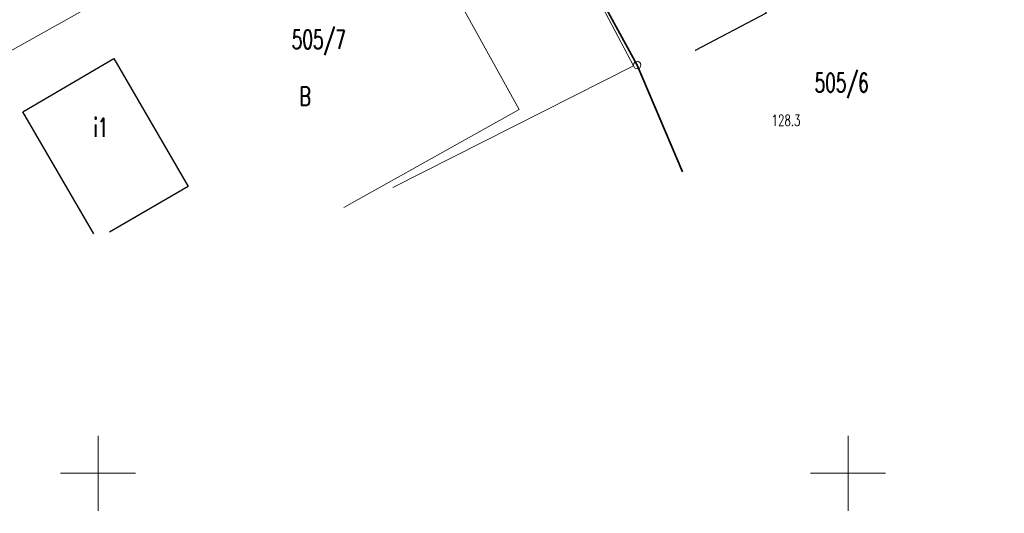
# Model space of a CAD drawing. Header units: metres. Extents: x 0 to 6486189, y 0 to 5958420.
# Tile 18 of 24: x 6485845 to 6485910, y 5958147 to 5958180. Entities that reach past the tile are written whole.
import ezdxf
from ezdxf import colors
from ezdxf.entities.mleader import LeaderData, LeaderLine
from ezdxf.enums import TextEntityAlignment as Align
from ezdxf.math import Vec2, Vec3

# ---------------------------------------------------------------- set-up
doc = ezdxf.new("R2010")
doc.units = ezdxf.units.M
doc.header["$MEASUREMENT"] = 0
doc.set_wipeout_variables(frame=1)
doc.layers.get('0').update_dxf_attribs({"color": 8, "linetype": 'CONTINUOUS', "lineweight": 13})
for name, color, linetype, lineweight in [('210_OZNACZENIE_UzYTKU', 8, 'CONTINUOUS', 13), ('211_NR_DZIAlKI', 7, 'CONTINUOUS', 25), ('217_GRANICA_KONTURU_KLASYFIKCYJNEGO', 8, 'CONTINUOUS', 13), ('218_GRANICA_UzYTKU', 8, 'CONTINUOUS', 13), ('219_LINIA_GRANICY', 3, 'CONTINUOUS', 35), ('312_BUDYNEK__POWIERZCHNIA_', 8, 'CONTINUOUS', 30), ('312_NUMER_EWIDENCYJNY_BUDYNKU_ATR124', 8, 'CONTINUOUS', 13), ('E_proj_opisy', 7, 'CONTINUOUS', 9), ('E_proj_opisy_ośw.', 7, 'CONTINUOUS', 13), ('KRAWezNIK__LINIA_', 8, 'CONTINUOUS', 25), ('OGRODZENIE_TRWAlE__LINIA_', 8, 'CONTINUOUS', 13), ('PLAC__POWIERZCHNIA_', 8, 'CONTINUOUS', 13), ('PUNKT_WYSOKOsCIOWY_NATURALNY_ATR2', 8, 'CONTINUOUS', 13), ('siatka', 8, 'CONTINUOUS', 13)]:
    doc.layers.add(name, color=color, linetype=linetype, lineweight=lineweight)
doc.styles.add('Andy B', font='arialbd.ttf', dxfattribs={"height": 1.8})
doc.styles.add('Narrow', font='ARIALN.TTF', dxfattribs={"height": 2})
doc.styles.get("Standard").update_dxf_attribs({"font": 'simplex.shx'})

# ---------------------------------------------------------------- blocks, each defined once
blk = doc.blocks.new('GRT')
at = {"color": 0, "linetype": 'Continuous', "lineweight": 18}
blk.add_circle((0, 0), 0.5, dxfattribs=at)
blk = doc.blocks.new('_None')
blk = doc.blocks.new('opis_wieloninia')
at = {"lineweight": 0, "transparency": 16777216}
blk.add_wipeout([(-0.516, 1.929), (-0.621, 1.898), (-0.734, 1.857), (-0.812, 1.824), (-0.991, 1.733), (-1.12, 1.653), (-1.249, 1.558), (-1.383, 1.44), (-1.498, 1.32), (-1.611, 1.18), (-1.744, 0.973), (-1.831, 0.796), (-1.896, 0.625), (-1.944, 0.457), (-1.982, 0.244), (-1.997, 0), (-1.986, -0.206), (-1.917, -0.559), (-1.808, -0.847), (-1.658, -1.113), (-1.465, -1.357), (-1.283, -1.53), (-1.075, -1.683), (-0.85, -1.807), (-0.519, -1.928), (-0.3, -1.974), (0, -1.997), (0.323, -1.971), (0.68, -1.878), (0.97, -1.745), (1.228, -1.574), (1.414, -1.41), (1.614, -1.175), (1.807, -0.85), (1.93, -0.512), (1.988, -0.192), (1.991, 0.156), (1.923, 0.536), (1.857, 0.734), (1.742, 0.976), (1.569, 1.235), (1.352, 1.469), (1.151, 1.632), (0.911, 1.777), (0.678, 1.878), (0.421, 1.952), (0.316, 1.972), (0.185, 1.988), (0.086, 1.995), (-0.061, 1.996), (-0.171, 1.989), (-0.27, 1.978), (-0.323, 1.971)], dxfattribs=at)
at = {"linetype": 'Continuous', "transparency": 16777216}
blk.add_circle((0, 0), 1.997, dxfattribs=at)
at = {"layer": 'E_proj_opisy', "transparency": 16777216, "style": 'Andy B'}
blk.add_attdef('NR', text='', height=1.8, dxfattribs=at).set_placement((0, 0), align=Align.MIDDLE_CENTER)

msp = doc.modelspace()

# ---------------------------------------------------------------- linework, layer by layer
at = {"layer": '217_GRANICA_KONTURU_KLASYFIKCYJNEGO', "flags": 128}
for points in [[(6485860.31, 5958206.3), (6485878.07, 5958174.24)], [(6485837.96, 5958174.69), (6485854.78, 5958184.1)], [(6485878.07, 5958174.24), (6485866.38, 5958167.71)]]:
    msp.add_lwpolyline(points, dxfattribs=at)
at = {"layer": '218_GRANICA_UzYTKU', "flags": 128}
for points in [[(6485878.07, 5958174.24), (6485860.31, 5958206.3)], [(6485837.96, 5958174.69), (6485854.78, 5958184.1)], [(6485866.38, 5958167.71), (6485878.07, 5958174.24)]]:
    msp.add_lwpolyline(points, dxfattribs=at)
at = {"layer": '219_LINIA_GRANICY', "flags": 128}
for points in [[(6485877.11, 5958193.31), (6485885.94, 5958177.2)], [(6485885.94, 5958177.2), (6485888.97, 5958170.09)]]:
    msp.add_lwpolyline(points, dxfattribs=at)
at = {"layer": '312_BUDYNEK__POWIERZCHNIA_', "flags": 128}
for points in [[(6485844.98, 5958174.09), (6485851.05, 5958177.63)], [(6485851.05, 5958177.63), (6485856, 5958169.1)], [(6485849.72, 5958165.95), (6485844.98, 5958174.09)], [(6485856, 5958169.1), (6485850.77, 5958166.06)]]:
    msp.add_lwpolyline(points, dxfattribs=at)
at = {"layer": 'KRAWezNIK__LINIA_', "flags": 128}
msp.add_lwpolyline([(6485886.76, 5958183.94), (6485891.45, 5958186.4), (6485894.53, 5958180.66), (6485889.81, 5958178.18)], dxfattribs=at)
at = {"layer": 'OGRODZENIE_TRWAlE__LINIA_', "flags": 128}
for points in [[(6485885.69, 5958177.15), (6485882.83, 5958182.58)], [(6485869.65, 5958169.05), (6485885.69, 5958177.15)]]:
    msp.add_lwpolyline(points, dxfattribs=at)
at = {"layer": 'PLAC__POWIERZCHNIA_', "flags": 128}
msp.add_lwpolyline([(6485886.76, 5958183.94), (6485891.45, 5958186.4), (6485894.53, 5958180.66), (6485889.81, 5958178.18)], dxfattribs=at)
at = {"layer": 'siatka', "flags": 128}
for points in [[(6485850, 5958147.5), (6485850, 5958152.5)], [(6485900, 5958147.5), (6485900, 5958152.5)], [(6485847.5, 5958150), (6485852.5, 5958150)], [(6485897.5, 5958150), (6485902.5, 5958150)]]:
    msp.add_lwpolyline(points, dxfattribs=at)

# ---------------------------------------------------------------- block references
at = {"xscale": 0.5, "yscale": 0.5, "zscale": 0.5}
msp.add_blockref('GRT', (6485885.94, 5958177.2), dxfattribs=at)

# ---------------------------------------------------------------- texts
at = {"layer": '210_OZNACZENIE_UzYTKU', "width": 0.66}
msp.add_text('B', height=1.25, dxfattribs=at).set_placement((6485863.43, 5958174.5))
msp.add_text('B', height=1.25, dxfattribs=at).set_placement((6485863.43, 5958174.5))
at = {"layer": '211_NR_DZIAlKI', "width": 0.66}
for s, p in [('505/7', (6485862.91, 5958178.28)), ('505/6', (6485897.77, 5958175.4))]:
    msp.add_text(s, height=1.25, dxfattribs=at).set_placement(p)
at = {"layer": '312_NUMER_EWIDENCYJNY_BUDYNKU_ATR124', "width": 0.66}
msp.add_text('i1', height=1.25, dxfattribs=at).set_placement((6485849.69, 5958172.41))
at = {"layer": 'PUNKT_WYSOKOsCIOWY_NATURALNY_ATR2', "width": 0.66}
msp.add_text('128.3', height=0.75, dxfattribs=at).set_placement((6485894.91, 5958173.14))

# ---------------------------------------------------------------- next in the draw order: leaders
at = {"layer": 'E_proj_opisy_ośw.', "color": 10}
ml = msp.add_multileader_mtext('Standard', dxfattribs=at)
ml.set_content('\\A1;LT 102', color=10, style='Narrow')
ml.set_leader_properties(color=256)
ml.set_arrow_properties(name='NONE')
ml.build(insert=Vec2(0, 0))
ml.multileader.update_dxf_attribs({"leader_type": 0, "has_dogleg": 0, "has_text_frame": 1, "text_left_attachment_type": 3, "dogleg_length": 0.36, "arrow_head_size": 0, "scale": 0.7})
ctx = ml.context
ctx.base_point, ctx.scale, ctx.char_height, ctx.arrow_head_size, ctx.landing_gap_size, ctx.plane_origin = Vec3(6485994.313, 5958220.028), 0.7, 1.2, 0, 0.42, Vec3(6486842.277, 5958114.144)
ctx.left_attachment = 3
notes = []
notes.append((ctx, [(0, (0, 0, 0), (0, 0), (1, 0), 1, [])]))
ctx.mtext.insert, ctx.mtext.defined_height, ctx.mtext.line_spacing_factor, ctx.mtext.flow_direction = Vec3(6485994.733, 5958220.54), 0.924, 0.266667, 5
ctx.mtext.has_bg_fill, ctx.mtext.bg_color, ctx.mtext.bg_scale_factor, ctx.mtext.bg_transparency, ctx.mtext.use_window_bg_color = 1, -1073741824, 1.5, 0, 1
for ctx, leaders in notes:
    for number, flags, end, landing, length, lines in leaders:
        leader = LeaderData()
        leader.index, (leader.has_last_leader_line, leader.has_dogleg_vector, leader.attachment_direction) = number, flags
        leader.last_leader_point, leader.dogleg_vector, leader.dogleg_length = Vec3(end), Vec3(landing), length
        for number, points, colour, breaks in lines:
            line = LeaderLine()
            line.index, line.vertices, line.color, line.breaks = number, Vec3.list(points), colors.encode_raw_color(colour), breaks
            leader.lines.append(line)
        ctx.leaders.append(leader)

# ---------------------------------------------------------------- next in the draw order: leaders
at = {"layer": 'E_proj_opisy', "linetype": 'Continuous', "transparency": 33554687}
ml = msp.add_multileader_block('Standard', dxfattribs=at)
ml.set_content('opis_wieloninia', color=256, scale=1.365354)
ml.set_attribute('NR', '1', width=0)
ml.set_leader_properties(color=256, linetype='ByLayer', lineweight=-1)
ml.build(insert=Vec2(0, 0))
ml.multileader.update_dxf_attribs({"has_text_frame": 1, "text_right_attachment_type": 6, "dogleg_length": 0.3, "arrow_head_size": 1.02, "block_connection_type": 1})
ctx = ml.context
ctx.base_point, ctx.char_height, ctx.arrow_head_size, ctx.landing_gap_size, ctx.plane_origin, ctx.plane_x_axis, ctx.plane_y_axis = Vec3(6486009.363, 5958191.862), 1.36, 1.02, 0.68, Vec3(6486021.775, 5958195.973), Vec3(0.999998, 0.002204), Vec3(-0.002204, 0.999998)
ctx.right_attachment, ctx.attachment_type = 6, 1
notes = []
notes.append((ctx, [(0, (0, 0, 0), (0, 0), (1, 0), 1, [])]))
ctx.block.insert, ctx.block.rotation = Vec3(6486012.09, 5958191.868), 0.002204
ml = msp.add_multileader_block('Standard', dxfattribs=at)
ml.set_content('opis_wieloninia', color=256, scale=1.365354)
ml.set_attribute('NR', '2', width=0)
ml.set_leader_properties(color=256, linetype='ByLayer', lineweight=-1)
ml.build(insert=Vec2(0, 0))
ml.multileader.update_dxf_attribs({"has_text_frame": 1, "text_right_attachment_type": 6, "dogleg_length": 0.3, "arrow_head_size": 1.02, "block_connection_type": 1})
ctx = ml.context
ctx.base_point, ctx.char_height, ctx.arrow_head_size, ctx.landing_gap_size, ctx.plane_origin, ctx.plane_x_axis, ctx.plane_y_axis = Vec3(6486009.363, 5958182.77), 1.36, 1.02, 0.68, Vec3(6486021.775, 5958186.881), Vec3(0.999998, 0.002204), Vec3(-0.002204, 0.999998)
ctx.right_attachment, ctx.attachment_type = 6, 1
notes.append((ctx, [(0, (0, 0, 0), (0, 0), (1, 0), 1, [])]))
ctx.block.insert, ctx.block.rotation = Vec3(6486012.09, 5958182.776), 0.002204
for ctx, leaders in notes:
    for number, flags, end, landing, length, lines in leaders:
        leader = LeaderData()
        leader.index, (leader.has_last_leader_line, leader.has_dogleg_vector, leader.attachment_direction) = number, flags
        leader.last_leader_point, leader.dogleg_vector, leader.dogleg_length = Vec3(end), Vec3(landing), length
        for number, points, colour, breaks in lines:
            line = LeaderLine()
            line.index, line.vertices, line.color, line.breaks = number, Vec3.list(points), colors.encode_raw_color(colour), breaks
            leader.lines.append(line)
        ctx.leaders.append(leader)

doc.saveas('drawing.dxf')
